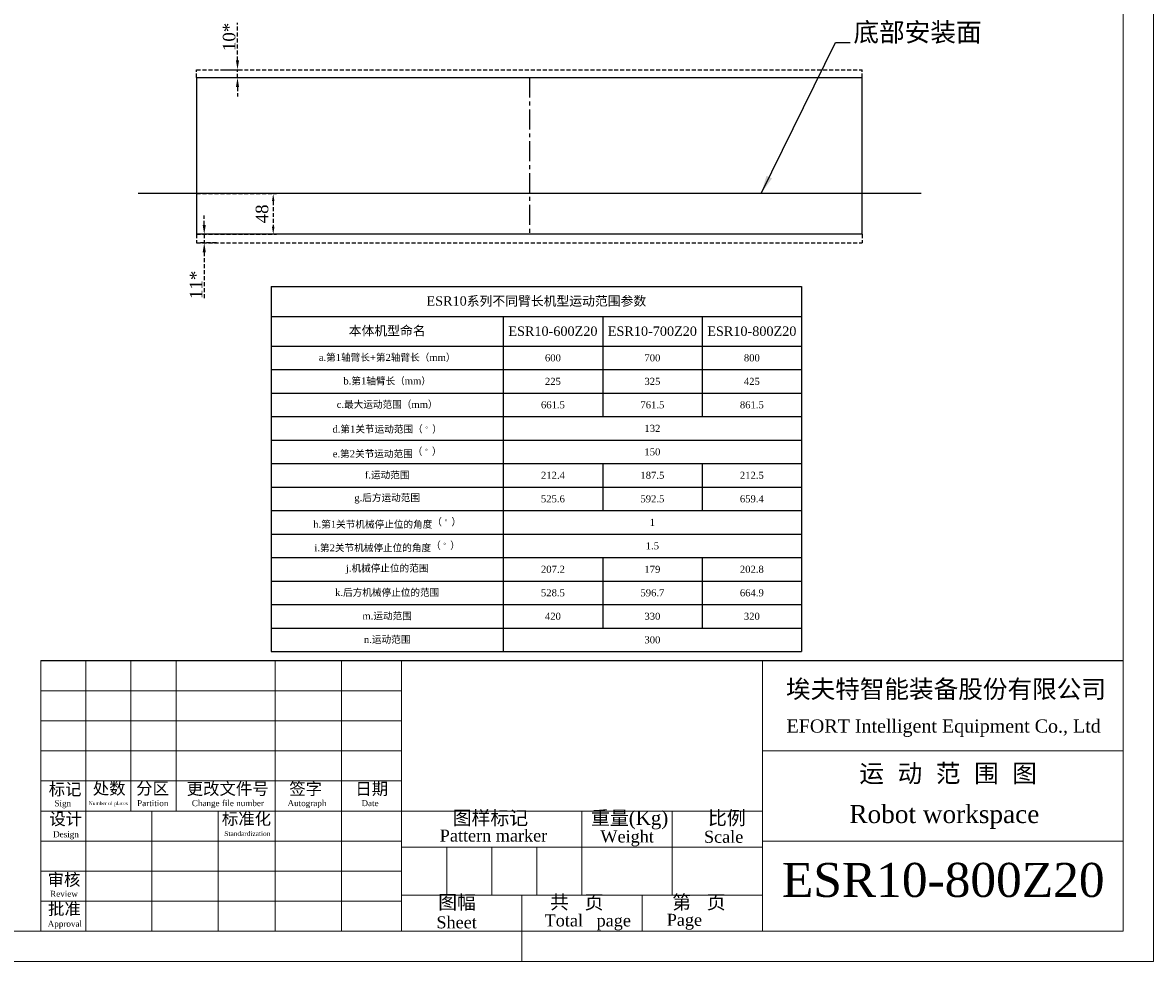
# Model space of a CAD drawing. Header units: millimetres. Extents: x 559 to 1365, y 424 to 1103.
# Tile 50 of 85: x 1004 to 1365, y 532 to 831. Entities that reach past the tile are written whole.
import ezdxf
from ezdxf.enums import TextEntityAlignment as Align

# ---------------------------------------------------------------- set-up
doc = ezdxf.new("R2010")
doc.units = ezdxf.units.MM
doc.header["$PDSIZE"] = -1
doc.linetypes.add('CENTER', pattern=[10.16, 6.35, -1.27, 1.27, -1.27])
doc.linetypes.add('HIDDEN', pattern=[1.905, 1.27, -0.635])
doc.layers.add('10', color=7, linetype='Continuous')
doc.layers.add('6文字层', color=3, linetype='Continuous')
doc.layers.add('5', color=7, linetype='Continuous', lineweight=35)
doc.layers.add('标注层', color=4, linetype='Continuous', lineweight=25)
doc.styles.get("Standard").update_dxf_attribs({"font": 'times.ttf'})
doc.dimstyles.new('ISO-25', dxfattribs={"dimtxt": 3.5, "dimasz": 2.4, "dimexe": 1, "dimexo": 0, "dimgap": 1.524, "dimtad": 1, "dimtoh": 1, "dimlfac": 2.5, "dimzin": 0, "dimtxsty": 'Standard', "dimcen": 2.5, "dimazin": 0, "dimtfac": 1, "dimtdec": 3, "dimtmove": 0, "dimatfit": 3, "dimfxl": 1, "dimtzin": 0, "dimarcsym": 0})
doc.dimstyles.new('副本 (2) (3) ISO-25', dxfattribs={"dimtxt": 5, "dimasz": 2.4, "dimexe": 1, "dimexo": 0, "dimgap": 1.524, "dimtad": 1, "dimtoh": 1, "dimdec": 1, "dimlfac": 4, "dimdsep": 46, "dimtxsty": 'Standard', "dimcen": 2.5, "dimazin": 2, "dimtfac": 1, "dimtdec": 3, "dimtmove": 0, "dimatfit": 3, "dimfxl": 1, "dimtzin": 0, "dimarcsym": 0})
doc.dimstyles.new('直线标注', dxfattribs={"dimtxt": 2.4, "dimasz": 3, "dimexe": 1.25, "dimexo": 0.625, "dimtad": 1, "dimlfac": 2.5, "dimdsep": 46, "dimtxsty": 'Standard', "dimcen": 2.5, "dimadec": 0, "dimazin": 0, "dimtm": 1e-09, "dimtfac": 1, "dimtmove": 0, "dimatfit": 3, "dimfxl": 1, "dimarcsym": 0})

# ---------------------------------------------------------------- blocks, each defined once
blk = doc.blocks.new('*T108')
at = {"layer": '标注层', "color": 0, "lineweight": -2}
for p, q in [((0, 0), (74.09, 0)), ((0, 0), (0, -9.5)), ((74.09, 0), (105.84, 0)), ((105.84, 0), (137.59, 0)), ((137.59, 0), (169.34, 0)), ((169.34, 0), (169.34, -9.5)), ((0, -9.5), (74.09, -9.5)), ((0, -9.5), (0, -19)), ((74.09, -9.5), (105.84, -9.5)), ((74.09, -9.5), (74.09, -19)), ((105.84, -9.5), (137.59, -9.5)), ((105.84, -9.5), (105.84, -19)), ((137.59, -9.5), (169.34, -9.5)), ((137.59, -9.5), (137.59, -19)), ((169.34, -9.5), (169.34, -19)), ((0, -19), (74.09, -19)), ((0, -19), (0, -26.5)), ((74.09, -19), (105.84, -19)), ((74.09, -19), (74.09, -26.5)), ((105.84, -19), (137.59, -19)), ((105.84, -19), (105.84, -26.5)), ((137.59, -19), (169.34, -19)), ((137.59, -19), (137.59, -26.5)), ((169.34, -19), (169.34, -26.5)), ((0, -26.5), (74.09, -26.5)), ((0, -26.5), (0, -34)), ((74.09, -26.5), (105.84, -26.5)), ((74.09, -26.5), (74.09, -34)), ((105.84, -26.5), (137.59, -26.5)), ((105.84, -26.5), (105.84, -34)), ((137.59, -26.5), (169.34, -26.5)), ((137.59, -26.5), (137.59, -34)), ((169.34, -26.5), (169.34, -34)), ((0, -34), (74.09, -34)), ((0, -34), (0, -41.5)), ((74.09, -34), (105.84, -34)), ((74.09, -34), (74.09, -41.5)), ((105.84, -34), (137.59, -34)), ((105.84, -34), (105.84, -41.5)), ((137.59, -34), (169.34, -34)), ((137.59, -34), (137.59, -41.5)), ((169.34, -34), (169.34, -41.5)), ((0, -41.5), (74.09, -41.5)), ((0, -41.5), (0, -49)), ((74.09, -41.5), (105.84, -41.5)), ((74.09, -41.5), (74.09, -49)), ((105.84, -41.5), (137.59, -41.5)), ((137.59, -41.5), (169.34, -41.5)), ((169.34, -41.5), (169.34, -49)), ((0, -49), (74.09, -49)), ((0, -49), (0, -56.5)), ((74.09, -49), (105.84, -49)), ((74.09, -49), (74.09, -56.5)), ((105.84, -49), (137.59, -49)), ((137.59, -49), (169.34, -49)), ((169.34, -49), (169.34, -56.5)), ((0, -56.5), (74.09, -56.5)), ((0, -56.5), (0, -64)), ((74.09, -56.5), (105.84, -56.5)), ((74.09, -56.5), (74.09, -64)), ((105.84, -56.5), (137.59, -56.5)), ((105.84, -56.5), (105.84, -64)), ((137.59, -56.5), (169.34, -56.5)), ((137.59, -56.5), (137.59, -64)), ((169.34, -56.5), (169.34, -64)), ((0, -64), (74.09, -64)), ((0, -64), (0, -71.5)), ((74.09, -64), (105.84, -64)), ((74.09, -64), (74.09, -71.5)), ((105.84, -64), (137.59, -64)), ((105.84, -64), (105.84, -71.5)), ((137.59, -64), (169.34, -64)), ((137.59, -64), (137.59, -71.5)), ((169.34, -64), (169.34, -71.5)), ((0, -71.5), (74.09, -71.5)), ((0, -71.5), (0, -79)), ((74.09, -71.5), (105.84, -71.5)), ((74.09, -71.5), (74.09, -79)), ((105.84, -71.5), (137.59, -71.5)), ((137.59, -71.5), (169.34, -71.5)), ((169.34, -71.5), (169.34, -79)), ((0, -79), (74.09, -79)), ((0, -79), (0, -86.5)), ((74.09, -79), (105.84, -79)), ((74.09, -79), (74.09, -86.5)), ((105.84, -79), (137.59, -79)), ((137.59, -79), (169.34, -79)), ((169.34, -79), (169.34, -86.5)), ((0, -86.5), (74.09, -86.5)), ((0, -86.5), (0, -94)), ((74.09, -86.5), (105.84, -86.5)), ((74.09, -86.5), (74.09, -94)), ((105.84, -86.5), (137.59, -86.5)), ((105.84, -86.5), (105.84, -94)), ((137.59, -86.5), (169.34, -86.5)), ((137.59, -86.5), (137.59, -94)), ((169.34, -86.5), (169.34, -94)), ((0, -94), (74.09, -94)), ((0, -94), (0, -101.5)), ((74.09, -94), (105.84, -94)), ((74.09, -94), (74.09, -101.5)), ((105.84, -94), (137.59, -94)), ((105.84, -94), (105.84, -101.5)), ((137.59, -94), (169.34, -94)), ((137.59, -94), (137.59, -101.5)), ((169.34, -94), (169.34, -101.5)), ((0, -101.5), (74.09, -101.5)), ((0, -101.5), (0, -109)), ((74.09, -101.5), (105.84, -101.5)), ((74.09, -101.5), (74.09, -109)), ((105.84, -101.5), (137.59, -101.5)), ((105.84, -101.5), (105.84, -109)), ((137.59, -101.5), (169.34, -101.5)), ((137.59, -101.5), (137.59, -109)), ((169.34, -101.5), (169.34, -109)), ((0, -109), (74.09, -109)), ((0, -109), (0, -116.5)), ((74.09, -109), (105.84, -109)), ((74.09, -109), (74.09, -116.5)), ((105.84, -109), (137.59, -109)), ((137.59, -109), (169.34, -109)), ((169.34, -109), (169.34, -116.5)), ((0, -116.5), (74.09, -116.5)), ((74.09, -116.5), (105.84, -116.5)), ((105.84, -116.5), (137.59, -116.5)), ((137.59, -116.5), (169.34, -116.5))]:
    blk.add_line(p, q, dxfattribs=at)
at = {"layer": '标注层', "color": 7, "attachment_point": 5}
for s, insert, char_height, width in [('ESR10{\\f宋体|b0|i0|c134|p2;系列不同臂长机型运动范围参数}', (84.67, -4.75), 3, 169.2777), ('本体机型命名', (37.04, -14.25), 3, 74.0277), ('ESR10-600Z20', (89.96, -14.25), 3, 31.69), ('ESR10-700Z20', (121.71, -14.25), 3, 31.69), ('ESR10-800Z20', (153.46, -14.25), 3, 31.69), ('a.第1轴臂长+第2轴臂长（mm）', (37.04, -22.75), 2.25, 74.0277), ('600', (89.96, -22.75), 2.25, 31.69), ('700', (121.71, -22.75), 2.25, 31.69), ('800', (153.46, -22.75), 2.25, 31.69), ('b.第1轴臂长（mm）', (37.04, -30.25), 2.25, 74.0277), ('225', (89.96, -30.25), 2.25, 31.69), ('325', (121.71, -30.25), 2.25, 31.69), ('425', (153.46, -30.25), 2.25, 31.69), ('c.最大运动范围（mm）', (37.04, -37.75), 2.25, 74.0277), ('661.5', (89.96, -37.75), 2.25, 31.69), ('761.5', (121.71, -37.75), 2.25, 31.69), ('861.5', (153.46, -37.75), 2.25, 31.69), ('\\A1;d.第1关节运动范围（ {\\H0.7x;\\S。^ ;}）', (37.04, -45.25), 2.25, 74.0277), ('132', (121.71, -45.25), 2.25, 95.19), ('e.第2关节运动范围{\\A1;（ {\\H0.7x;\\S。^ ;}）}', (37.04, -52.75), 2.25, 74.0277), ('150', (121.71, -52.75), 2.25, 95.19), ('f.运动范围', (37.04, -60.25), 2.25, 74.0277), ('{\\fTimes New Roman|b0|i0|c0|p18;212.4}', (89.96, -60.25), 2.25, 31.69), ('{\\fTimes New Roman|b0|i0|c0|p18;187.5}', (121.71, -60.25), 2.25, 31.69), ('212.5', (153.46, -60.25), 2.25, 31.69), ('g.后方运动范围', (37.04, -67.75), 2.25, 74.0277), ('525.6', (89.96, -67.75), 2.25, 31.69), ('592.5', (121.71, -67.75), 2.25, 31.69), ('659.4', (153.46, -67.75), 2.25, 31.69), ('h.第1关节机械停止位的角度{\\A1;（ {\\H0.7x;\\S。^ ;}）}', (37.04, -75.25), 2.25, 74.0277), ('1', (121.71, -75.25), 2.25, 95.19), ('i.第2关节机械停止位的角度{\\A1;（ {\\H0.7x;\\S。^ ;}）}', (37.04, -82.75), 2.25, 74.0277), ('1.5', (121.71, -82.75), 2.25, 95.19), ('j.机械停止位的范围', (37.04, -90.25), 2.25, 74.0277), ('{\\fTimes New Roman|b0|i0|c0|p18;207.2}', (89.96, -90.25), 2.25, 31.69), ('{\\fTimes New Roman|b0|i0|c0|p18;179}', (121.71, -90.25), 2.25, 31.69), ('202.8', (153.46, -90.25), 2.25, 31.69), ('k.后方机械停止位的范围', (37.04, -97.75), 2.25, 74.0277), ('528.5', (89.96, -97.75), 2.25, 31.69), ('596.7', (121.71, -97.75), 2.25, 31.69), ('664.9', (153.46, -97.75), 2.25, 31.69), ('m.运动范围', (37.04, -105.25), 2.25, 74.0277), ('420', (89.96, -105.25), 2.25, 31.69), ('330', (121.71, -105.25), 2.25, 31.69), ('320', (153.46, -105.25), 2.25, 31.69), ('n.运动范围', (37.04, -112.75), 2.25, 74.0277), ('300', (121.71, -112.75), 2.25, 95.19)]:
    blk.add_mtext(s, dxfattribs=dict(at, insert=insert, char_height=char_height, width=width))
blk = doc.blocks.new('*D165')
at = {"color": 0, "linetype": 'HIDDEN', "lineweight": -2}
for p, q in [((1059.96, 776.69), (1085.42, 776.69)), ((1084.42, 774.29), (1084.42, 766.09)), ((1059.96, 763.69), (1085.42, 763.69))]:
    blk.add_line(p, q, dxfattribs=at)
at = {"color": 0}
for points in [[(1084.82, 774.29), (1084.02, 774.29), (1084.42, 776.69)], [(1084.02, 766.09), (1084.82, 766.09), (1084.42, 763.69)]]:
    blk.add_solid(points, dxfattribs=at)
at = {"layer": 'Defpoints', "color": 0}
for p in [(1059.96, 776.69), (1059.96, 763.69), (1084.42, 763.69)]:
    blk.add_point(p, dxfattribs=at)
at = {"color": 0, "insert": (1080.86, 770.19), "char_height": 4, "attachment_point": 5, "rotation": 90}
blk.add_mtext('48', dxfattribs=at)
blk = doc.blocks.new('*D166')
at = {"color": 0, "linetype": 'HIDDEN', "lineweight": -2}
for p, q in [((1062.4, 766.69), (1062.4, 769.69)), ((1066.3, 763.69), (1061.15, 763.69)), ((1062.4, 763.69), (1062.4, 760.94)), ((1066.3, 760.94), (1061.15, 760.94)), ((1062.4, 757.94), (1062.4, 743.03))]:
    blk.add_line(p, q, dxfattribs=at)
at = {"color": 0}
for points in [[(1061.9, 766.69), (1062.9, 766.69), (1062.4, 763.69)], [(1062.9, 757.94), (1061.9, 757.94), (1062.4, 760.94)]]:
    blk.add_solid(points, dxfattribs=at)
at = {"layer": 'Defpoints', "color": 0}
for p in [(1066.92, 763.69), (1062.4, 760.94), (1066.92, 760.94)]:
    blk.add_point(p, dxfattribs=at)
at = {"color": 0, "insert": (1059.77, 747.54), "char_height": 4, "attachment_point": 5, "rotation": 90}
blk.add_mtext('11*', dxfattribs=at)
blk = doc.blocks.new('*D167')
at = {"color": 0, "linetype": 'HIDDEN', "lineweight": -2}
for p, q in [((1073.02, 819.19), (1073.02, 831.2)), ((1068.9, 816.19), (1074.27, 816.19)), ((1073.02, 813.69), (1073.02, 816.19)), ((1068.9, 813.69), (1074.27, 813.69)), ((1073.02, 810.69), (1073.02, 807.69))]:
    blk.add_line(p, q, dxfattribs=at)
at = {"color": 0}
for points in [[(1072.52, 819.19), (1073.52, 819.19), (1073.02, 816.19)], [(1073.52, 810.69), (1072.52, 810.69), (1073.02, 813.69)]]:
    blk.add_solid(points, dxfattribs=at)
at = {"layer": 'Defpoints', "color": 0}
for p in [(1068.27, 816.19), (1073.02, 816.19), (1068.27, 813.69)]:
    blk.add_point(p, dxfattribs=at)
at = {"color": 0, "insert": (1070.36, 826.69), "char_height": 4, "attachment_point": 5, "rotation": 90}
blk.add_mtext('10*', dxfattribs=at)

msp = doc.modelspace()

# ---------------------------------------------------------------- linework, layer by layer
at = {"linetype": 'HIDDEN'}
for p, q in [((1059.962, 813.6933), (1059.962, 816.1933)), ((1059.962, 816.1933), (1272.462, 816.1933)), ((1272.462, 813.6933), (1272.462, 816.1933)), ((1059.962, 813.6933), (1059.962, 811.1933)), ((1059.962, 763.6933), (1059.962, 760.9433)), ((1272.462, 763.6933), (1272.462, 760.9433)), ((1059.962, 760.9433), (1272.462, 760.9433))]:
    msp.add_line(p, q, dxfattribs=at)
for p, q in [((1059.962, 813.6933), (1272.462, 813.6933)), ((1059.962, 813.6933), (1059.962, 763.6933)), ((1272.462, 763.6933), (1272.462, 813.6933)), ((1291.2855, 776.6933), (1041.3191, 776.6933)), ((1272.462, 763.6933), (1059.962, 763.6933)), ((1010.1919, 627.591), (1355.7908, 627.591))]:
    msp.add_line(p, q)
at = {"linetype": 'CENTER'}
msp.add_line((1166.212, 813.6933), (1166.212, 763.6933), dxfattribs=at)
at = {"layer": '5', "lineweight": 5}
for p, q in [((1365.3908, 531.5913), (1365.3908, 1101.8295)), ((1355.7908, 541.1913), (1355.7908, 1092.2295)), ((1010.1919, 627.591), (1010.1919, 541.1913)), ((1024.5919, 627.591), (1024.5919, 541.1913)), ((1038.9918, 627.591), (1038.9918, 579.5912)), ((1053.3918, 579.5912), (1053.3918, 627.591)), ((1085.0717, 627.591), (1085.0717, 579.5912)), ((1106.1916, 627.591), (1106.1916, 541.1913)), ((1125.3915, 627.591), (1125.3915, 541.1913)), ((1240.5912, 627.591), (1240.5912, 541.1913)), ((1010.1919, 617.991), (1125.3915, 617.991)), ((1010.1919, 608.3911), (1125.3915, 608.3911)), ((1010.1919, 598.7911), (1125.3915, 598.7911)), ((1240.5912, 598.7911), (1355.7908, 598.7911)), ((1010.1919, 589.1911), (1125.3915, 589.1911)), ((1010.1919, 579.5912), (1240.5912, 579.5912)), ((1045.7118, 579.5912), (1045.7118, 541.1913)), ((1066.8317, 541.1913), (1066.8317, 579.5912)), ((1085.0717, 541.1913), (1085.0717, 579.5912)), ((1182.9914, 579.5912), (1182.9914, 552.7113)), ((1211.7913, 579.5912), (1211.7913, 552.7113)), ((1010.1919, 569.9912), (1125.3915, 569.9912)), ((1125.3915, 568.0712), (1240.5912, 568.0712)), ((1139.7915, 552.7113), (1139.7915, 568.0712)), ((1154.1914, 568.0712), (1154.1914, 552.7113)), ((1168.5914, 568.0712), (1168.5914, 552.7113)), ((1355.7908, 569.9912), (1240.5912, 569.9912)), ((1010.1919, 560.3912), (1125.3915, 560.3912)), ((1125.3915, 552.7113), (1240.5912, 552.7113)), ((1163.7914, 552.7113), (1163.7914, 541.1913)), ((1202.1913, 552.7113), (1202.1913, 541.1913)), ((1010.1919, 550.7913), (1125.3915, 550.7913)), ((1355.7908, 541.1913), (558.9933, 541.1913)), ((1163.7914, 531.5913), (1163.7914, 541.1913)), ((558.9933, 531.5913), (1365.3908, 531.5913))]:
    msp.add_line(p, q, dxfattribs=at)

# ---------------------------------------------------------------- block references
msp.add_blockref('*T108', (1083.7505, 746.9823))

# ---------------------------------------------------------------- texts
at = {"insert": (1269.6456, 831.2105), "char_height": 6, "attachment_point": 1}
msp.add_mtext('{\\f宋体|b0|i0|c134|p2;底部安装面}', dxfattribs=at)
at = {"layer": '10', "lineweight": 5}
for s, insert, char_height, attachment_point in [('埃夫特智能装备股份有限公司', (1299.1767, 621.4115), 5.759982, 2), ('运  动  范  围  图', (1299.8732, 594.5), 5.759982, 2), ('标记', (1012.753, 588.4611), 3.83999, 1), ('处数', (1026.8221, 588.7185), 3.83999, 1), ('分区', (1040.6769, 588.7084), 3.83999, 1), ('更改文件号', (1056.7879, 588.6197), 3.83999, 1), ('签字', (1089.5348, 588.6116), 3.83999, 1), ('日期', (1110.6299, 588.6116), 3.83999, 1), ('设计', (1012.9435, 578.9782), 3.83999, 1), ('标准化', (1068.0325, 579.0336), 3.83999, 1), ('图样标记', (1141.6994, 579.5912), 4.41599, 1), ('重量(Kg)', (1198.2047, 579.5912), 4.41599, 2), ('比例', (1223.2032, 579.5912), 4.41599, 1), ('审核', (1012.3918, 559.5958), 3.83999, 1), ('图幅   ', (1137.0971, 552.7113), 4.41599, 1), ('共   页', (1172.7876, 552.7113), 4.41599, 1), ('第   页', (1211.7913, 552.7113), 4.41599, 1), ('批准', (1012.5391, 550.2859), 3.83999, 1)]:
    msp.add_mtext(s, dxfattribs=dict(at, insert=insert, char_height=char_height, attachment_point=attachment_point))
at = {"layer": '6文字层', "color": 0, "lineweight": 5}
for s, height, p in [('EFORT Intelligent Equipment Co., Ltd', 4.223987, (1298.4393, 608.83)), ('Sign', 1.91999, (1017.2497, 583.0261)), ('Number of places', 1.151996, (1031.7855, 582.6366)), ('Partition', 1.91999, (1045.9613, 583.0627)), ('Change file number', 1.919994, (1069.952, 583.0627)), ('Autograph', 1.91999, (1095.2042, 583.0627)), ('Date', 1.91999, (1115.3357, 583.0628)), ('Robot workspace', 5.759982, (1298.6708, 581.5077)), ('Pattern marker', 3.839988, (1154.7381, 573.6692)), ('Design', 1.91999, (1018.2657, 573.1295)), ('Standardization', 1.535995, (1076.1708, 573.1294)), ('Weight', 3.83999, (1197.3946, 573.3896)), ('Scale', 3.83999, (1228.2028, 573.283)), ('ESR10-800Z20', 10.86168, (1298.3119, 563.0221)), ('Review', 1.91999, (1017.645, 554.1214)), ('Sheet', 3.83999, (1142.9737, 545.9737)), ('Total   page', 3.839988, (1184.8385, 546.5869)), ('Page', 3.83999, (1215.6811, 546.7819)), ('Approval', 1.91999, (1017.908, 544.556))]:
    msp.add_text(s, height=height, dxfattribs=at).set_placement(p, align=Align.TOP_CENTER)

# ---------------------------------------------------------------- dimensions: what is measured, and where the dimension line sits
at = {"linetype": 'HIDDEN'}
for base, p1, p2, text, dimstyle, picture, middle in [((1073.0235, 816.1933), (1068.2726, 813.6933), (1068.2726, 816.1933), '10*', '直线标注', '*D167', (1070.3639, 826.6943)), ((1084.4162, 763.6933), (1059.962, 776.6933), (1059.962, 763.6933), '48', '副本 (2) (3) ISO-25', '*D165', (1080.8575, 770.1933))]:
    dim = msp.add_linear_dim(base=base, p1=p1, p2=p2, angle=90, text=text, dimstyle=dimstyle, override={"dimtxt": 4, "dimtxsty": 'Standard'}, dxfattribs=at)
    dim.commit()
    dim.dimension.update_dxf_attribs({"geometry": picture, "text_midpoint": middle})
dim = msp.add_linear_dim(base=(1062.3992, 760.9433), p1=(1066.9246, 763.6933), p2=(1066.9246, 760.9433), angle=90, text='11*', dimstyle='直线标注', override={"dimtxt": 4, "dimasz": 3, "dimtxsty": 'Standard'}, dxfattribs=at)
dim.commit()
dim.dimension.update_dxf_attribs({"geometry": '*D166', "text_midpoint": (1062.3992, 747.5354), "dimtype": 160})

# ---------------------------------------------------------------- leaders
at = {"annotation_type": 0, "has_hookline": 1, "hookline_direction": 0, "text_width": 42.2346}
msp.add_leader([(1240.1734, 776.6933), (1263.9093, 824.8605), (1268.6456, 824.8605)], dimstyle='ISO-25', override={"dimtxt": 12.7, "dimasz": 5.870443, "dimexe": 1, "dimexo": 0, "dimgap": 1, "dimtad": 0, "dimtih": 1, "dimtoh": 1, "dimlfac": 2, "dimzin": 0, "dimadec": 2, "dimtdec": 3, "dimtzin": 0}, dxfattribs=at)

doc.saveas('drawing.dxf')
